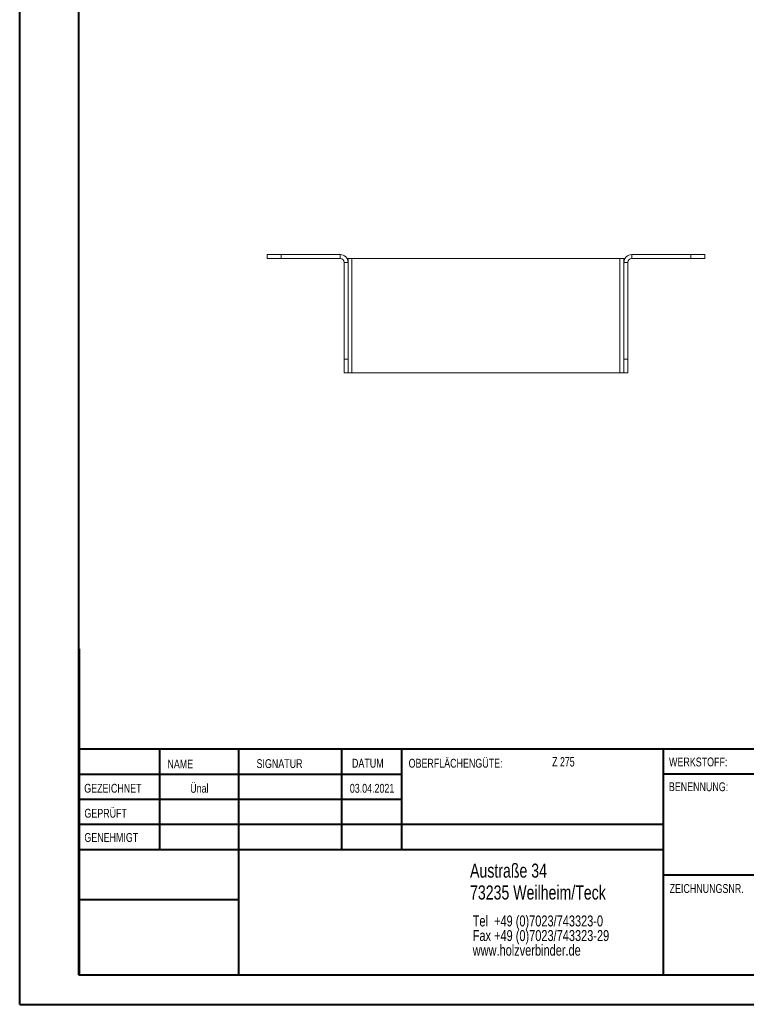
# Model space of a CAD drawing. Header units: millimetres. Extents: x 0 to 210, y 0 to 297.
# Tile 1 of 3: x 0 to 123, y 0 to 167. Entities that reach past the tile are written whole.
import ezdxf

# ---------------------------------------------------------------- set-up
doc = ezdxf.new("R2010")
doc.units = ezdxf.units.MM
doc.styles.add('SLDTEXTSTYLE0', font='TXT', dxfattribs={"width": 0.75})
doc.styles.add('SLDTEXTSTYLE2', font='TXT', dxfattribs={"width": 0.7})

# ---------------------------------------------------------------- blocks, each defined once
blk = doc.blocks.new('SW_NOTE_0')
at = {"color": 0, "linetype": 'Continuous', "lineweight": 0, "char_height": 1.8521, "attachment_point": 1, "style": 'SLDTEXTSTYLE0'}
for s, insert in [('Tel  +49 (0)7023/743323-0', (0, 2.39)), ('Fax +49 (0)7023/743323-29', (0, -0.08)), ('www.holzverbinder.de', (0, -2.55))]:
    blk.add_mtext(s, dxfattribs=dict(at, insert=insert))

msp = doc.modelspace()

# ---------------------------------------------------------------- linework, layer by layer
at = {"color": 7, "linetype": 'Continuous', "lineweight": 40}
for p, q in [((0.08, 0.21), (0.08, 297.21)), ((10.08, 5.21), (10.08, 292.21)), ((10.11, 60.37), (10.11, 5.12)), ((205.08, 43.37), (10.11, 43.37)), ((23.71, 43.37), (23.71, 26.37)), ((37.1, 43.37), (37.1, 5.12)), ((54.51, 43.37), (54.51, 26.37)), ((64.71, 26.37), (64.71, 43.37)), ((108.91, 43.37), (108.91, 5.12)), ((64.71, 39.1), (10.11, 39.1)), ((205.08, 39.12), (108.91, 39.12)), ((64.71, 34.87), (10.11, 34.87)), ((108.91, 30.62), (10.11, 30.62)), ((108.91, 26.37), (10.11, 26.37)), ((108.91, 22.12), (205.08, 22.12)), ((37.1, 17.87), (10.11, 17.87)), ((10.11, 13.71), (10.08, 13.71)), ((10.11, 9.46), (10.08, 9.46)), ((10.08, 5.21), (205.08, 5.21)), ((0.08, 0.21), (210.08, 0.21))]:
    msp.add_line(p, q, dxfattribs=at)
at = {"color": 7, "linetype": 'Continuous', "lineweight": 15}
for p, q in [((41.94, 126.37), (41.94, 127.04)), ((41.94, 127.04), (44.28, 127.04)), ((44.28, 127.04), (44.28, 126.37)), ((54.28, 127.04), (44.28, 127.04)), ((54.28, 126.37), (54.28, 127.04)), ((103.61, 126.37), (103.61, 127.04)), ((113.61, 127.04), (103.61, 127.04)), ((113.61, 126.37), (113.61, 127.04)), ((113.61, 127.04), (115.94, 127.04)), ((115.94, 127.04), (115.94, 126.37)), ((44.28, 126.37), (41.94, 126.37)), ((54.28, 126.37), (44.28, 126.37)), ((54.94, 125.71), (55.61, 125.71)), ((54.94, 109.37), (54.94, 125.71)), ((55.61, 126.37), (55.43, 126.37)), ((55.61, 126.37), (55.61, 125.71)), ((56.28, 126.37), (55.61, 126.37)), ((55.61, 109.37), (55.61, 125.71)), ((56.28, 107.04), (56.28, 126.37)), ((101.61, 126.37), (56.28, 126.37)), ((102.28, 126.37), (101.61, 126.37)), ((101.61, 126.37), (101.61, 107.04)), ((102.28, 125.71), (102.28, 126.37)), ((102.28, 126.37), (102.46, 126.37)), ((102.94, 125.71), (102.28, 125.71)), ((102.28, 109.37), (102.28, 125.71)), ((102.94, 109.37), (102.94, 125.71)), ((113.61, 126.37), (103.61, 126.37)), ((115.94, 126.37), (113.61, 126.37)), ((54.94, 109.37), (55.61, 109.37)), ((54.94, 107.04), (54.94, 109.37)), ((55.61, 109.37), (55.61, 107.04)), ((102.28, 109.37), (102.94, 109.37)), ((102.28, 107.04), (102.28, 109.37)), ((102.94, 109.37), (102.94, 107.04)), ((55.61, 107.04), (54.94, 107.04)), ((55.61, 107.04), (56.28, 107.04)), ((56.28, 107.04), (101.61, 107.04)), ((101.61, 107.04), (102.28, 107.04)), ((102.94, 107.04), (102.28, 107.04))]:
    msp.add_line(p, q, dxfattribs=at)
at = {"color": 7, "linetype": 'Continuous', "lineweight": 0}
for p, q in [((64.71, 39.12), (10.11, 39.12)), ((23.71, 5.21), (23.71, 5.12)), ((54.51, 5.21), (54.51, 5.12))]:
    msp.add_line(p, q, dxfattribs=at)
at = {"color": 7, "linetype": 'Continuous', "lineweight": 15}
for centre, radius, start, end in [((54.28, 125.71), 1.33, 0, 90), ((103.61, 125.71), 1.33, 90, 180), ((54.28, 125.71), 0.667, 0, 90), ((103.61, 125.71), 0.667, 90, 180)]:
    msp.add_arc(centre, radius, start, end, dxfattribs=at)

# ---------------------------------------------------------------- block references
at = {"color": 7, "linetype": 'Continuous', "lineweight": 0}
msp.add_blockref('SW_NOTE_0', (76.7, 12.85), dxfattribs=at)

# ---------------------------------------------------------------- texts
for s, insert, char_height, attachment_point, style in [('SIGNATUR', (40.14, 41.68), 1.5, 1, 'SLDTEXTSTYLE0'), ('DATUM', (56.28, 41.74), 1.5, 1, 'SLDTEXTSTYLE0'), ('OBERFLÄCHENGÜTE:', (65.86, 41.74), 1.5, 1, 'SLDTEXTSTYLE0'), ('Z 275', (90.14, 42.03), 1.587, 1, 'SLDTEXTSTYLE2'), ('WERKSTOFF:', (109.91, 41.96), 1.5, 1, 'SLDTEXTSTYLE0'), ('NAME', (25.07, 41.62), 1.5, 1, 'SLDTEXTSTYLE0'), ('GEZEICHNET', (11, 37.51), 1.5, 1, 'SLDTEXTSTYLE0'), ('Ünal', (30.47, 37.5), 1.499, 2, 'SLDTEXTSTYLE0'), ('03.04.2021', (59.68, 37.5), 1.499, 2, 'SLDTEXTSTYLE0'), ('BENENNUNG:', (109.88, 37.77), 1.5, 1, 'SLDTEXTSTYLE0'), ('GEPRÜFT', (11.03, 33.28), 1.5, 1, 'SLDTEXTSTYLE0'), ('GENEHMIGT', (11.02, 29.19), 1.5, 1, 'SLDTEXTSTYLE0'), ('Austraße 34', (76.25, 24.02), 2.3813, 1, 'SLDTEXTSTYLE0'), ('73235 Weilheim/Teck', (76.25, 20.32), 2.3813, 1, 'SLDTEXTSTYLE0'), ('ZEICHNUNGSNR.', (110, 20.55), 1.5, 1, 'SLDTEXTSTYLE0')]:
    msp.add_mtext(s, dxfattribs=dict(at, insert=insert, char_height=char_height, attachment_point=attachment_point, style=style))

doc.saveas('drawing.dxf')
